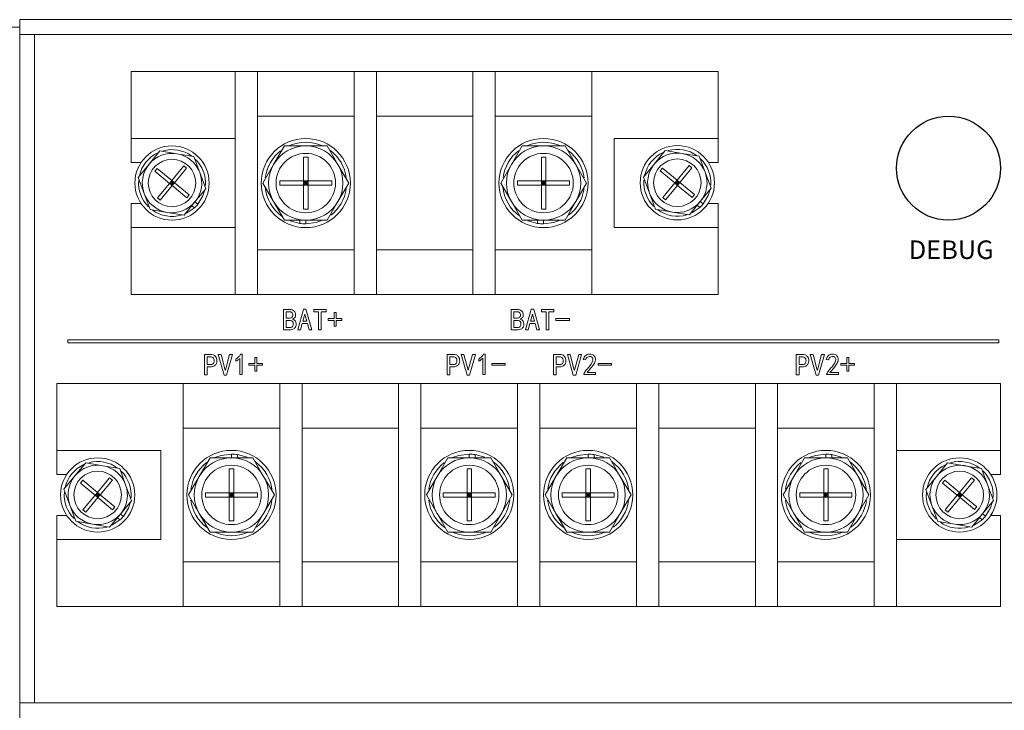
# Model space of a CAD drawing. Header units: millimetres. Extents: x -1555 to -959, y 252 to 1266.
# Tile 5 of 24: x -1480 to -1347, y 434 to 527. Entities that reach past the tile are written whole.
import ezdxf

# ---------------------------------------------------------------- set-up
doc = ezdxf.new("R2010")
doc.units = ezdxf.units.MM

msp = doc.modelspace()

# ---------------------------------------------------------------- linework, layer by layer
at = {"color": 0, "linetype": 'ByBlock', "lineweight": 5}
for p, q in [((-1481.62, 526.27), (-1479.62, 526.27)), ((-1479.62, 525.27), (-1479.62, 527.27)), ((-1479.62, 527.27), (-1039.62, 527.27)), ((-1479.62, 525.27), (-1479.62, 435.27)), ((-1479.62, 525.27), (-1477.62, 525.27)), ((-1477.62, 525.27), (-1477.62, 435.27)), ((-1041.62, 525.27), (-1477.62, 525.27)), ((-1464.62, 511.27), (-1464.62, 520.27)), ((-1464.62, 520.27), (-1447.62, 520.27)), ((-1447.62, 520.27), (-1450.62, 520.27)), ((-1450.62, 490.27), (-1450.62, 520.27)), ((-1447.62, 490.27), (-1447.62, 520.27)), ((-1447.62, 520.27), (-1434.62, 520.27)), ((-1431.62, 520.27), (-1434.62, 520.27)), ((-1434.62, 490.27), (-1434.62, 520.27)), ((-1431.62, 490.27), (-1431.62, 520.27)), ((-1431.62, 520.27), (-1418.62, 520.27)), ((-1418.62, 490.27), (-1418.62, 520.27)), ((-1415.62, 520.27), (-1418.62, 520.27)), ((-1415.62, 490.27), (-1415.62, 520.27)), ((-1415.62, 520.27), (-1402.62, 520.27)), ((-1385.62, 520.27), (-1402.62, 520.27)), ((-1402.62, 490.27), (-1402.62, 520.27)), ((-1385.62, 520.27), (-1385.62, 511.27)), ((-1434.62, 514.27), (-1447.62, 514.27)), ((-1418.62, 514.27), (-1431.62, 514.27)), ((-1402.62, 514.27), (-1415.62, 514.27)), ((-1450.62, 511.27), (-1464.62, 511.27)), ((-1464.62, 508.02), (-1464.62, 511.27)), ((-1450.62, 511.27), (-1450.62, 499.27)), ((-1445.45, 507.77), (-1444, 510.27)), ((-1444, 510.27), (-1441.12, 510.27)), ((-1441.12, 510.27), (-1438.23, 510.27)), ((-1438.23, 510.27), (-1436.79, 507.77)), ((-1413.45, 507.77), (-1412, 510.27)), ((-1412, 510.27), (-1409.12, 510.27)), ((-1409.12, 510.27), (-1406.23, 510.27)), ((-1406.23, 510.27), (-1404.79, 507.77)), ((-1385.62, 511.27), (-1399.62, 511.27)), ((-1399.62, 499.27), (-1399.62, 511.27)), ((-1385.62, 511.27), (-1385.62, 508.02)), ((-1462.21, 507.81), (-1460.74, 509.59)), ((-1460.74, 509.59), (-1458.46, 509.21)), ((-1458.46, 509.21), (-1456.18, 508.84)), ((-1456.18, 508.84), (-1455.37, 506.67)), ((-1394.21, 507.85), (-1392.74, 509.64)), ((-1392.74, 509.64), (-1390.46, 509.26)), ((-1390.46, 509.26), (-1388.19, 508.88)), ((-1388.19, 508.88), (-1387.37, 506.72)), ((-1463.29, 508.02), (-1464.62, 508.02)), ((-1463.67, 506.02), (-1462.21, 507.81)), ((-1459.15, 505.62), (-1457.53, 507.59)), ((-1457.53, 507.59), (-1457.15, 507.27)), ((-1446.89, 505.27), (-1445.45, 507.77)), ((-1441.42, 508.77), (-1440.82, 508.77)), ((-1441.42, 505.57), (-1441.42, 508.77)), ((-1440.82, 508.77), (-1440.82, 505.57)), ((-1436.79, 507.77), (-1435.34, 505.27)), ((-1414.89, 505.27), (-1413.45, 507.77)), ((-1409.42, 508.77), (-1408.82, 508.77)), ((-1409.42, 505.57), (-1409.42, 508.77)), ((-1408.82, 508.77), (-1408.82, 505.57)), ((-1404.79, 507.77), (-1403.34, 505.27)), ((-1395.68, 506.07), (-1394.21, 507.85)), ((-1391.15, 505.66), (-1389.53, 507.63)), ((-1389.53, 507.63), (-1389.15, 507.32)), ((-1385.62, 508.02), (-1386.91, 508.02)), ((-1461.44, 506.85), (-1461.12, 507.24)), ((-1459.47, 505.23), (-1461.44, 506.85)), ((-1461.12, 507.24), (-1459.15, 505.62)), ((-1457.15, 507.27), (-1458.77, 505.3)), ((-1455.37, 506.67), (-1454.56, 504.51)), ((-1393.44, 506.9), (-1393.12, 507.28)), ((-1391.47, 505.28), (-1393.44, 506.9)), ((-1393.12, 507.28), (-1391.15, 505.66)), ((-1389.15, 507.32), (-1390.77, 505.35)), ((-1387.37, 506.72), (-1386.56, 504.56)), ((-1462.86, 503.86), (-1463.67, 506.02)), ((-1461.09, 503.26), (-1459.47, 505.23)), ((-1459.08, 504.92), (-1460.7, 502.95)), ((-1459.15, 505.62), (-1459.47, 505.23)), ((-1459.12, 505.27), (-1459.47, 505.23)), ((-1459.47, 505.23), (-1459.08, 504.92)), ((-1459.12, 505.27), (-1459.31, 505.43)), ((-1459.12, 505.27), (-1459.28, 505.07)), ((-1458.77, 505.3), (-1459.15, 505.62)), ((-1459.12, 505.27), (-1459.15, 505.62)), ((-1458.96, 505.46), (-1459.12, 505.27)), ((-1459.12, 505.27), (-1458.77, 505.3)), ((-1458.92, 505.11), (-1459.12, 505.27)), ((-1459.08, 504.92), (-1459.12, 505.27)), ((-1459.08, 504.92), (-1458.77, 505.3)), ((-1457.11, 503.3), (-1459.08, 504.92)), ((-1458.77, 505.3), (-1456.8, 503.68)), ((-1445.45, 502.77), (-1446.89, 505.27)), ((-1444.62, 505.57), (-1441.42, 505.57)), ((-1444.62, 504.97), (-1444.62, 505.57)), ((-1441.42, 504.97), (-1444.62, 504.97)), ((-1441.42, 505.57), (-1441.42, 504.97)), ((-1440.82, 505.57), (-1441.42, 505.57)), ((-1441.12, 505.27), (-1441.42, 505.57)), ((-1441.12, 505.27), (-1441.42, 505.27)), ((-1441.42, 504.97), (-1441.12, 505.27)), ((-1441.42, 501.77), (-1441.42, 504.97)), ((-1441.42, 504.97), (-1440.82, 504.97)), ((-1441.12, 505.27), (-1440.82, 505.57)), ((-1441.12, 505.27), (-1441.12, 505.57)), ((-1441.12, 504.97), (-1441.12, 505.27)), ((-1441.12, 505.27), (-1440.82, 504.97)), ((-1440.82, 505.27), (-1441.12, 505.27)), ((-1440.82, 505.57), (-1437.62, 505.57)), ((-1440.82, 504.97), (-1440.82, 505.57)), ((-1440.82, 504.97), (-1440.82, 501.77)), ((-1437.62, 504.97), (-1440.82, 504.97)), ((-1437.62, 505.57), (-1437.62, 504.97)), ((-1435.34, 505.27), (-1436.79, 502.77)), ((-1413.45, 502.77), (-1414.89, 505.27)), ((-1412.62, 504.97), (-1412.62, 505.57)), ((-1412.62, 505.57), (-1409.42, 505.57)), ((-1409.42, 504.97), (-1412.62, 504.97)), ((-1409.42, 505.57), (-1409.42, 504.97)), ((-1408.82, 505.57), (-1409.42, 505.57)), ((-1409.12, 505.27), (-1409.42, 505.57)), ((-1409.42, 504.97), (-1409.12, 505.27)), ((-1409.12, 505.27), (-1409.42, 505.27)), ((-1409.42, 501.77), (-1409.42, 504.97)), ((-1409.42, 504.97), (-1408.82, 504.97)), ((-1409.12, 505.27), (-1408.82, 505.57)), ((-1409.12, 505.27), (-1409.12, 505.57)), ((-1409.12, 504.97), (-1409.12, 505.27)), ((-1409.12, 505.27), (-1408.82, 504.97)), ((-1408.82, 505.27), (-1409.12, 505.27)), ((-1408.82, 504.97), (-1408.82, 505.57)), ((-1408.82, 505.57), (-1405.62, 505.57)), ((-1408.82, 504.97), (-1408.82, 501.77)), ((-1405.62, 504.97), (-1408.82, 504.97)), ((-1405.62, 505.57), (-1405.62, 504.97)), ((-1403.34, 505.27), (-1404.79, 502.77)), ((-1394.86, 503.91), (-1395.68, 506.07)), ((-1393.09, 503.31), (-1391.47, 505.28)), ((-1391.08, 504.96), (-1392.7, 502.99)), ((-1391.15, 505.66), (-1391.47, 505.28)), ((-1391.12, 505.31), (-1391.47, 505.28)), ((-1391.47, 505.28), (-1391.08, 504.96)), ((-1391.12, 505.31), (-1391.31, 505.47)), ((-1391.12, 505.31), (-1391.28, 505.12)), ((-1390.77, 505.35), (-1391.15, 505.66)), ((-1391.12, 505.31), (-1391.15, 505.66)), ((-1390.96, 505.51), (-1391.12, 505.31)), ((-1391.12, 505.31), (-1390.77, 505.35)), ((-1391.08, 504.96), (-1391.12, 505.31)), ((-1390.93, 505.15), (-1391.12, 505.31)), ((-1391.08, 504.96), (-1390.77, 505.35)), ((-1389.11, 503.34), (-1391.08, 504.96)), ((-1390.77, 505.35), (-1388.8, 503.73)), ((-1462.05, 501.7), (-1462.86, 503.86)), ((-1456.8, 503.68), (-1457.11, 503.3)), ((-1454.56, 504.51), (-1456.03, 502.73)), ((-1394.05, 501.74), (-1394.86, 503.91)), ((-1388.8, 503.73), (-1389.11, 503.34)), ((-1386.56, 504.56), (-1388.03, 502.77)), ((-1464.62, 502.52), (-1463.29, 502.52)), ((-1464.62, 499.27), (-1464.62, 502.52)), ((-1460.7, 502.95), (-1461.09, 503.26)), ((-1456.03, 502.73), (-1457.49, 500.94)), ((-1456.09, 501.94), (-1456.44, 502.22)), ((-1456.03, 502.73), (-1455.64, 502.41)), ((-1444, 500.27), (-1445.45, 502.77)), ((-1436.79, 502.77), (-1438.23, 500.27)), ((-1412, 500.27), (-1413.45, 502.77)), ((-1404.79, 502.77), (-1406.23, 500.27)), ((-1392.7, 502.99), (-1393.09, 503.31)), ((-1388.03, 502.77), (-1389.5, 500.99)), ((-1388.09, 501.98), (-1388.44, 502.27)), ((-1388.03, 502.77), (-1387.64, 502.45)), ((-1386.97, 502.52), (-1385.62, 502.52)), ((-1385.62, 502.52), (-1385.62, 499.27)), ((-1459.77, 501.32), (-1462.05, 501.7)), ((-1457.49, 500.94), (-1459.77, 501.32)), ((-1457.18, 501.21), (-1456.09, 501.94)), ((-1440.82, 501.77), (-1441.42, 501.77)), ((-1408.82, 501.77), (-1409.42, 501.77)), ((-1391.77, 501.37), (-1394.05, 501.74)), ((-1389.5, 500.99), (-1391.77, 501.37)), ((-1389.18, 501.25), (-1388.09, 501.98)), ((-1441.12, 500.27), (-1444, 500.27)), ((-1443.22, 500.18), (-1441.92, 499.83)), ((-1441.92, 499.83), (-1441.92, 500.27)), ((-1438.23, 500.27), (-1441.12, 500.27)), ((-1441.12, 500.27), (-1441.12, 499.77)), ((-1409.12, 500.27), (-1412, 500.27)), ((-1411.22, 500.18), (-1409.92, 499.83)), ((-1409.92, 499.83), (-1409.92, 500.27)), ((-1406.23, 500.27), (-1409.12, 500.27)), ((-1409.12, 500.27), (-1409.12, 499.77)), ((-1464.62, 499.27), (-1450.62, 499.27)), ((-1464.62, 490.27), (-1464.62, 499.27)), ((-1399.62, 499.27), (-1385.62, 499.27)), ((-1385.62, 499.27), (-1385.62, 490.27)), ((-1447.62, 496.27), (-1434.62, 496.27)), ((-1431.62, 496.27), (-1418.62, 496.27)), ((-1415.62, 496.27), (-1402.62, 496.27)), ((-1464.62, 490.27), (-1447.62, 490.27)), ((-1447.62, 490.27), (-1450.62, 490.27)), ((-1434.62, 490.27), (-1447.62, 490.27)), ((-1431.62, 490.27), (-1434.62, 490.27)), ((-1418.62, 490.27), (-1431.62, 490.27)), ((-1415.62, 490.27), (-1418.62, 490.27)), ((-1402.62, 490.27), (-1415.62, 490.27)), ((-1385.62, 490.27), (-1402.62, 490.27)), ((-1444.12, 488.24), (-1443.29, 488.24)), ((-1444.12, 485.51), (-1444.12, 488.24)), ((-1443.27, 487.93), (-1443.75, 487.93)), ((-1443.75, 487.93), (-1443.75, 487.09)), ((-1442.2, 485.51), (-1441.41, 488.27)), ((-1441.26, 487.63), (-1441.52, 486.66)), ((-1441.41, 488.27), (-1441.09, 488.27)), ((-1441.23, 487.63), (-1441.26, 487.63)), ((-1440.98, 486.66), (-1441.23, 487.63)), ((-1441.09, 488.27), (-1440.29, 485.51)), ((-1440.03, 487.93), (-1440.03, 488.24)), ((-1440.03, 488.24), (-1438.39, 488.24)), ((-1439.4, 487.93), (-1440.03, 487.93)), ((-1439.4, 485.51), (-1439.4, 487.93)), ((-1438.39, 487.93), (-1439.03, 487.93)), ((-1439.03, 487.93), (-1439.03, 485.51)), ((-1438.39, 488.24), (-1438.39, 487.93)), ((-1437.31, 487.04), (-1437.31, 487.82)), ((-1437.31, 487.82), (-1437.04, 487.82)), ((-1437.04, 487.82), (-1437.04, 487.04)), ((-1413.48, 488.24), (-1412.65, 488.24)), ((-1413.48, 485.51), (-1413.48, 488.24)), ((-1412.64, 487.93), (-1413.12, 487.93)), ((-1413.12, 487.93), (-1413.12, 487.09)), ((-1411.57, 485.51), (-1410.77, 488.27)), ((-1410.63, 487.63), (-1410.88, 486.66)), ((-1410.77, 488.27), (-1410.45, 488.27)), ((-1410.6, 487.63), (-1410.63, 487.63)), ((-1410.34, 486.66), (-1410.6, 487.63)), ((-1410.45, 488.27), (-1409.65, 485.51)), ((-1409.4, 487.93), (-1409.4, 488.24)), ((-1409.4, 488.24), (-1407.76, 488.24)), ((-1408.76, 487.93), (-1409.4, 487.93)), ((-1408.76, 485.51), (-1408.76, 487.93)), ((-1408.39, 487.93), (-1408.39, 485.51)), ((-1407.76, 487.93), (-1408.39, 487.93)), ((-1407.76, 488.24), (-1407.76, 487.93)), ((-1443.75, 487.09), (-1443.29, 487.09)), ((-1443.34, 486.78), (-1443.75, 486.78)), ((-1443.75, 486.78), (-1443.75, 485.81)), ((-1441.6, 486.35), (-1441.82, 485.51)), ((-1440.9, 486.35), (-1441.6, 486.35)), ((-1441.52, 486.66), (-1440.98, 486.66)), ((-1440.67, 485.51), (-1440.9, 486.35)), ((-1438.09, 487.04), (-1437.31, 487.04)), ((-1438.09, 486.78), (-1438.09, 487.04)), ((-1437.31, 486.78), (-1438.09, 486.78)), ((-1437.31, 486), (-1437.31, 486.78)), ((-1437.04, 487.04), (-1436.25, 487.04)), ((-1436.25, 486.78), (-1437.04, 486.78)), ((-1437.04, 486.78), (-1437.04, 486)), ((-1436.25, 487.04), (-1436.25, 486.78)), ((-1413.12, 487.09), (-1412.65, 487.09)), ((-1413.12, 486.78), (-1413.12, 485.81)), ((-1412.7, 486.78), (-1413.12, 486.78)), ((-1410.96, 486.35), (-1411.19, 485.51)), ((-1410.26, 486.35), (-1410.96, 486.35)), ((-1410.88, 486.66), (-1410.34, 486.66)), ((-1410.04, 485.51), (-1410.26, 486.35)), ((-1407.45, 486.78), (-1407.45, 487.04)), ((-1407.45, 487.04), (-1405.63, 487.04)), ((-1405.63, 486.78), (-1407.45, 486.78)), ((-1405.63, 487.04), (-1405.63, 486.78)), ((-1443.32, 485.51), (-1444.12, 485.51)), ((-1443.75, 485.81), (-1443.39, 485.81)), ((-1441.82, 485.51), (-1442.2, 485.51)), ((-1440.29, 485.51), (-1440.67, 485.51)), ((-1439.03, 485.51), (-1439.4, 485.51)), ((-1437.04, 486), (-1437.31, 486)), ((-1412.69, 485.51), (-1413.48, 485.51)), ((-1413.12, 485.81), (-1412.75, 485.81)), ((-1411.19, 485.51), (-1411.57, 485.51)), ((-1409.65, 485.51), (-1410.04, 485.51)), ((-1408.39, 485.51), (-1408.76, 485.51)), ((-1347.86, 484.16), (-1473.12, 484.16)), ((-1473.12, 484.16), (-1473.12, 483.76)), ((-1473.12, 483.76), (-1347.86, 483.76)), ((-1347.86, 483.76), (-1347.86, 484.16)), ((-1454.76, 479.45), (-1454.76, 482.18)), ((-1454.76, 482.18), (-1453.93, 482.18)), ((-1454.03, 481.88), (-1454.4, 481.88)), ((-1454.4, 481.88), (-1454.4, 480.82)), ((-1452.1, 479.42), (-1452.9, 482.18)), ((-1452.9, 482.18), (-1452.51, 482.18)), ((-1452.51, 482.18), (-1451.96, 480.09)), ((-1451.92, 480.09), (-1451.37, 482.18)), ((-1450.98, 482.18), (-1451.78, 479.42)), ((-1451.37, 482.18), (-1450.98, 482.18)), ((-1450.52, 481.27), (-1450.52, 481.57)), ((-1449.99, 479.47), (-1449.99, 481.67)), ((-1449.87, 482.21), (-1449.67, 482.21)), ((-1449.67, 482.21), (-1449.67, 479.47)), ((-1448.76, 480.73), (-1448.76, 480.98)), ((-1448.76, 480.98), (-1447.98, 480.98)), ((-1447.98, 480.98), (-1447.98, 481.76)), ((-1447.98, 481.76), (-1447.71, 481.76)), ((-1447.71, 481.76), (-1447.71, 480.98)), ((-1447.71, 480.98), (-1446.93, 480.98)), ((-1446.93, 480.98), (-1446.93, 480.73)), ((-1422.09, 479.45), (-1422.09, 482.18)), ((-1422.09, 482.18), (-1421.26, 482.18)), ((-1421.35, 481.88), (-1421.72, 481.88)), ((-1421.72, 481.88), (-1421.72, 480.82)), ((-1420.22, 482.18), (-1419.84, 482.18)), ((-1419.42, 479.42), (-1420.22, 482.18)), ((-1419.84, 482.18), (-1419.28, 480.09)), ((-1419.25, 480.09), (-1418.69, 482.18)), ((-1418.3, 482.18), (-1419.1, 479.42)), ((-1418.69, 482.18), (-1418.3, 482.18)), ((-1417.84, 481.27), (-1417.84, 481.57)), ((-1417.31, 479.47), (-1417.31, 481.67)), ((-1417.19, 482.21), (-1417, 482.21)), ((-1417, 482.21), (-1417, 479.47)), ((-1416.09, 480.73), (-1416.09, 480.98)), ((-1416.09, 480.98), (-1414.27, 480.98)), ((-1414.27, 480.98), (-1414.27, 480.73)), ((-1407.79, 482.18), (-1406.96, 482.18)), ((-1407.79, 479.45), (-1407.79, 482.18)), ((-1407.05, 481.88), (-1407.42, 481.88)), ((-1407.42, 481.88), (-1407.42, 480.82)), ((-1405.12, 479.42), (-1405.92, 482.18)), ((-1405.92, 482.18), (-1405.54, 482.18)), ((-1405.54, 482.18), (-1404.98, 480.09)), ((-1404.95, 480.09), (-1404.39, 482.18)), ((-1404.01, 482.18), (-1404.8, 479.42)), ((-1404.39, 482.18), (-1404.01, 482.18)), ((-1403.48, 481.46), (-1403.78, 481.51)), ((-1401.79, 480.98), (-1399.97, 480.98)), ((-1401.79, 480.73), (-1401.79, 480.98)), ((-1399.97, 480.98), (-1399.97, 480.73)), ((-1375.11, 479.45), (-1375.11, 482.18)), ((-1375.11, 482.18), (-1374.28, 482.18)), ((-1374.38, 481.88), (-1374.74, 481.88)), ((-1374.74, 481.88), (-1374.74, 480.82)), ((-1373.24, 482.18), (-1372.86, 482.18)), ((-1372.45, 479.42), (-1373.24, 482.18)), ((-1372.86, 482.18), (-1372.3, 480.09)), ((-1372.27, 480.09), (-1371.71, 482.18)), ((-1371.33, 482.18), (-1372.13, 479.42)), ((-1371.71, 482.18), (-1371.33, 482.18)), ((-1370.8, 481.46), (-1371.11, 481.51)), ((-1369.11, 480.98), (-1368.33, 480.98)), ((-1369.11, 480.73), (-1369.11, 480.98)), ((-1368.33, 481.76), (-1368.06, 481.76)), ((-1368.33, 480.98), (-1368.33, 481.76)), ((-1368.06, 481.76), (-1368.06, 480.98)), ((-1368.06, 480.98), (-1367.28, 480.98)), ((-1367.28, 480.98), (-1367.28, 480.73)), ((-1454.4, 480.82), (-1454.03, 480.82)), ((-1453.93, 480.52), (-1454.4, 480.52)), ((-1454.4, 480.52), (-1454.4, 479.45)), ((-1451.96, 480.09), (-1451.92, 480.09)), ((-1447.98, 480.73), (-1448.76, 480.73)), ((-1447.98, 479.95), (-1447.98, 480.73)), ((-1447.71, 479.95), (-1447.98, 479.95)), ((-1446.93, 480.73), (-1447.71, 480.73)), ((-1447.71, 480.73), (-1447.71, 479.95)), ((-1421.72, 480.82), (-1421.35, 480.82)), ((-1421.26, 480.52), (-1421.72, 480.52)), ((-1421.72, 480.52), (-1421.72, 479.45)), ((-1419.28, 480.09), (-1419.25, 480.09)), ((-1414.27, 480.73), (-1416.09, 480.73)), ((-1407.42, 480.82), (-1407.05, 480.82)), ((-1407.42, 480.52), (-1407.42, 479.45)), ((-1406.96, 480.52), (-1407.42, 480.52)), ((-1404.98, 480.09), (-1404.95, 480.09)), ((-1403.26, 479.75), (-1402.11, 479.75)), ((-1402.11, 479.75), (-1402.11, 479.47)), ((-1399.97, 480.73), (-1401.79, 480.73)), ((-1374.74, 480.82), (-1374.38, 480.82)), ((-1374.28, 480.52), (-1374.74, 480.52)), ((-1374.74, 480.52), (-1374.74, 479.45)), ((-1372.3, 480.09), (-1372.27, 480.09)), ((-1370.58, 479.75), (-1369.43, 479.75)), ((-1369.43, 479.75), (-1369.43, 479.47)), ((-1368.33, 480.73), (-1369.11, 480.73)), ((-1368.33, 479.95), (-1368.33, 480.73)), ((-1368.06, 479.95), (-1368.33, 479.95)), ((-1367.28, 480.73), (-1368.06, 480.73)), ((-1368.06, 480.73), (-1368.06, 479.95)), ((-1454.4, 479.45), (-1454.76, 479.45)), ((-1451.78, 479.42), (-1452.1, 479.42)), ((-1449.67, 479.47), (-1449.99, 479.47)), ((-1421.72, 479.45), (-1422.09, 479.45)), ((-1419.1, 479.42), (-1419.42, 479.42)), ((-1417, 479.47), (-1417.31, 479.47)), ((-1407.42, 479.45), (-1407.79, 479.45)), ((-1404.8, 479.42), (-1405.12, 479.42)), ((-1403.72, 479.47), (-1403.72, 479.53)), ((-1402.11, 479.47), (-1403.72, 479.47)), ((-1374.74, 479.45), (-1375.11, 479.45)), ((-1372.13, 479.42), (-1372.45, 479.42)), ((-1371.04, 479.47), (-1371.04, 479.53)), ((-1369.43, 479.47), (-1371.04, 479.47)), ((-1474.62, 469.27), (-1474.62, 478.27)), ((-1474.62, 478.27), (-1457.62, 478.27)), ((-1457.62, 478.27), (-1444.62, 478.27)), ((-1457.62, 478.27), (-1457.62, 448.27)), ((-1444.62, 478.27), (-1441.62, 478.27)), ((-1444.62, 478.27), (-1444.62, 448.27)), ((-1441.62, 478.27), (-1441.62, 448.27)), ((-1441.62, 478.27), (-1428.62, 478.27)), ((-1428.62, 478.27), (-1428.62, 448.27)), ((-1428.62, 478.27), (-1425.62, 478.27)), ((-1425.62, 478.27), (-1425.62, 448.27)), ((-1425.62, 478.27), (-1412.62, 478.27)), ((-1412.62, 478.27), (-1412.62, 448.27)), ((-1412.62, 478.27), (-1409.62, 478.27)), ((-1409.62, 478.27), (-1409.62, 448.27)), ((-1409.62, 478.27), (-1396.62, 478.27)), ((-1396.62, 478.27), (-1393.62, 478.27)), ((-1396.62, 478.27), (-1396.62, 448.27)), ((-1393.62, 478.27), (-1393.62, 448.27)), ((-1393.62, 478.27), (-1380.62, 478.27)), ((-1380.62, 478.27), (-1380.62, 448.27)), ((-1380.62, 478.27), (-1377.62, 478.27)), ((-1377.62, 478.27), (-1377.62, 448.27)), ((-1377.62, 478.27), (-1364.62, 478.27)), ((-1364.62, 478.27), (-1364.62, 448.27)), ((-1364.62, 478.27), (-1361.62, 478.27)), ((-1347.62, 478.27), (-1364.62, 478.27)), ((-1361.62, 478.27), (-1361.62, 448.27)), ((-1347.62, 478.27), (-1347.62, 469.27)), ((-1444.62, 472.27), (-1457.62, 472.27)), ((-1428.62, 472.27), (-1441.62, 472.27)), ((-1412.62, 472.27), (-1425.62, 472.27)), ((-1396.62, 472.27), (-1409.62, 472.27)), ((-1380.62, 472.27), (-1393.62, 472.27)), ((-1364.62, 472.27), (-1377.62, 472.27)), ((-1460.62, 469.27), (-1474.62, 469.27)), ((-1474.62, 466.02), (-1474.62, 469.27)), ((-1460.62, 469.27), (-1460.62, 457.27)), ((-1347.62, 469.27), (-1361.62, 469.27)), ((-1361.62, 457.27), (-1361.62, 469.27)), ((-1347.62, 469.27), (-1347.62, 466.02)), ((-1455.45, 465.77), (-1454, 468.27)), ((-1454, 468.27), (-1451.12, 468.27)), ((-1451.12, 468.27), (-1451.12, 468.77)), ((-1451.12, 468.27), (-1448.23, 468.27)), ((-1450.32, 468.71), (-1450.32, 468.27)), ((-1449.02, 468.35), (-1450.32, 468.71)), ((-1448.23, 468.27), (-1446.79, 465.77)), ((-1423.45, 465.77), (-1422, 468.27)), ((-1422, 468.27), (-1419.12, 468.27)), ((-1419.12, 468.27), (-1419.12, 468.77)), ((-1419.12, 468.27), (-1416.23, 468.27)), ((-1418.32, 468.71), (-1418.32, 468.27)), ((-1417.02, 468.35), (-1418.32, 468.71)), ((-1416.23, 468.27), (-1414.79, 465.77)), ((-1407.45, 465.77), (-1406, 468.27)), ((-1406, 468.27), (-1403.12, 468.27)), ((-1403.12, 468.27), (-1403.12, 468.77)), ((-1403.12, 468.27), (-1400.23, 468.27)), ((-1402.32, 468.71), (-1402.32, 468.27)), ((-1401.02, 468.35), (-1402.32, 468.71)), ((-1400.23, 468.27), (-1398.79, 465.77)), ((-1375.45, 465.77), (-1374, 468.27)), ((-1374, 468.27), (-1371.12, 468.27)), ((-1371.12, 468.27), (-1371.12, 468.77)), ((-1371.12, 468.27), (-1368.23, 468.27)), ((-1370.32, 468.71), (-1370.32, 468.27)), ((-1369.02, 468.35), (-1370.32, 468.71)), ((-1368.23, 468.27), (-1366.79, 465.77)), ((-1472.18, 465.84), (-1470.7, 467.61)), ((-1470.7, 467.61), (-1468.43, 467.21)), ((-1468.43, 467.21), (-1466.15, 466.81)), ((-1466.15, 466.81), (-1465.36, 464.64)), ((-1451.42, 466.77), (-1450.82, 466.77)), ((-1451.42, 463.57), (-1451.42, 466.77)), ((-1450.82, 466.77), (-1450.82, 463.57)), ((-1419.42, 466.77), (-1418.82, 466.77)), ((-1419.42, 463.57), (-1419.42, 466.77)), ((-1418.82, 466.77), (-1418.82, 463.57)), ((-1403.42, 466.77), (-1402.82, 466.77)), ((-1403.42, 463.57), (-1403.42, 466.77)), ((-1402.82, 466.77), (-1402.82, 463.57)), ((-1371.42, 466.77), (-1370.82, 466.77)), ((-1371.42, 463.57), (-1371.42, 466.77)), ((-1370.82, 466.77), (-1370.82, 463.57)), ((-1356.21, 465.81), (-1354.74, 467.59)), ((-1354.74, 467.59), (-1352.46, 467.21)), ((-1352.46, 467.21), (-1350.18, 466.84)), ((-1350.18, 466.84), (-1349.37, 464.67)), ((-1473.29, 466.02), (-1474.62, 466.02)), ((-1473.67, 464.07), (-1472.18, 465.84)), ((-1471.42, 464.87), (-1471.1, 465.26)), ((-1471.1, 465.26), (-1469.15, 463.62)), ((-1469.15, 463.62), (-1467.51, 465.57)), ((-1467.13, 465.25), (-1468.77, 463.3)), ((-1467.51, 465.57), (-1467.13, 465.25)), ((-1456.89, 463.27), (-1455.45, 465.77)), ((-1446.79, 465.77), (-1445.34, 463.27)), ((-1424.89, 463.27), (-1423.45, 465.77)), ((-1414.79, 465.77), (-1413.34, 463.27)), ((-1408.89, 463.27), (-1407.45, 465.77)), ((-1398.79, 465.77), (-1397.34, 463.27)), ((-1376.89, 463.27), (-1375.45, 465.77)), ((-1366.79, 465.77), (-1365.34, 463.27)), ((-1357.67, 464.02), (-1356.21, 465.81)), ((-1355.44, 464.85), (-1355.12, 465.24)), ((-1355.12, 465.24), (-1353.15, 463.62)), ((-1353.15, 463.62), (-1351.53, 465.59)), ((-1351.15, 465.27), (-1352.77, 463.3)), ((-1351.53, 465.59), (-1351.15, 465.27)), ((-1347.62, 466.02), (-1348.94, 466.02)), ((-1472.88, 461.9), (-1473.67, 464.07)), ((-1469.47, 463.24), (-1471.42, 464.87)), ((-1465.36, 464.64), (-1464.57, 462.47)), ((-1356.86, 461.86), (-1357.67, 464.02)), ((-1353.47, 463.23), (-1355.44, 464.85)), ((-1349.37, 464.67), (-1348.56, 462.51)), ((-1471.11, 461.28), (-1469.47, 463.24)), ((-1469.09, 462.92), (-1470.72, 460.96)), ((-1469.15, 463.62), (-1469.47, 463.24)), ((-1469.12, 463.27), (-1469.47, 463.24)), ((-1469.47, 463.24), (-1469.09, 462.92)), ((-1469.12, 463.27), (-1469.31, 463.43)), ((-1469.12, 463.27), (-1469.28, 463.08)), ((-1468.77, 463.3), (-1469.15, 463.62)), ((-1469.12, 463.27), (-1469.15, 463.62)), ((-1468.96, 463.46), (-1469.12, 463.27)), ((-1469.12, 463.27), (-1468.77, 463.3)), ((-1469.09, 462.92), (-1469.12, 463.27)), ((-1468.93, 463.11), (-1469.12, 463.27)), ((-1469.09, 462.92), (-1468.77, 463.3)), ((-1467.13, 461.28), (-1469.09, 462.92)), ((-1468.77, 463.3), (-1466.81, 461.66)), ((-1464.57, 462.47), (-1466.05, 460.7)), ((-1455.45, 460.77), (-1456.89, 463.27)), ((-1454.62, 462.97), (-1454.62, 463.57)), ((-1454.62, 463.57), (-1451.42, 463.57)), ((-1451.42, 462.97), (-1454.62, 462.97)), ((-1451.42, 463.57), (-1451.42, 462.97)), ((-1450.82, 463.57), (-1451.42, 463.57)), ((-1451.12, 463.27), (-1451.42, 463.57)), ((-1451.42, 463.27), (-1451.12, 463.27)), ((-1451.12, 463.27), (-1451.42, 462.97)), ((-1451.42, 462.97), (-1450.82, 462.97)), ((-1451.42, 459.77), (-1451.42, 462.97)), ((-1450.82, 463.57), (-1451.12, 463.27)), ((-1451.12, 463.57), (-1451.12, 463.27)), ((-1451.12, 463.27), (-1450.82, 463.27)), ((-1451.12, 463.27), (-1451.12, 462.97)), ((-1451.12, 463.27), (-1450.82, 462.97)), ((-1450.82, 463.57), (-1447.62, 463.57)), ((-1450.82, 462.97), (-1450.82, 463.57)), ((-1447.62, 462.97), (-1450.82, 462.97)), ((-1450.82, 462.97), (-1450.82, 459.77)), ((-1447.62, 463.57), (-1447.62, 462.97)), ((-1445.34, 463.27), (-1446.79, 460.77)), ((-1423.45, 460.77), (-1424.89, 463.27)), ((-1422.62, 462.97), (-1422.62, 463.57)), ((-1422.62, 463.57), (-1419.42, 463.57)), ((-1419.42, 462.97), (-1422.62, 462.97)), ((-1419.42, 463.57), (-1419.42, 462.97)), ((-1418.82, 463.57), (-1419.42, 463.57)), ((-1419.12, 463.27), (-1419.42, 463.57)), ((-1419.42, 463.27), (-1419.12, 463.27)), ((-1419.12, 463.27), (-1419.42, 462.97)), ((-1419.42, 459.77), (-1419.42, 462.97)), ((-1419.42, 462.97), (-1418.82, 462.97)), ((-1418.82, 463.57), (-1419.12, 463.27)), ((-1419.12, 463.57), (-1419.12, 463.27)), ((-1419.12, 463.27), (-1419.12, 462.97)), ((-1419.12, 463.27), (-1418.82, 462.97)), ((-1419.12, 463.27), (-1418.82, 463.27)), ((-1418.82, 463.57), (-1415.62, 463.57)), ((-1418.82, 462.97), (-1418.82, 463.57)), ((-1418.82, 462.97), (-1418.82, 459.77)), ((-1415.62, 462.97), (-1418.82, 462.97)), ((-1415.62, 463.57), (-1415.62, 462.97)), ((-1413.34, 463.27), (-1414.79, 460.77)), ((-1407.45, 460.77), (-1408.89, 463.27)), ((-1406.62, 462.97), (-1406.62, 463.57)), ((-1406.62, 463.57), (-1403.42, 463.57)), ((-1403.42, 462.97), (-1406.62, 462.97)), ((-1403.42, 463.57), (-1403.42, 462.97)), ((-1402.82, 463.57), (-1403.42, 463.57)), ((-1403.12, 463.27), (-1403.42, 463.57)), ((-1403.42, 463.27), (-1403.12, 463.27)), ((-1403.12, 463.27), (-1403.42, 462.97)), ((-1403.42, 462.97), (-1402.82, 462.97)), ((-1403.42, 459.77), (-1403.42, 462.97)), ((-1403.12, 463.57), (-1403.12, 463.27)), ((-1402.82, 463.57), (-1403.12, 463.27)), ((-1403.12, 463.27), (-1402.82, 463.27)), ((-1403.12, 463.27), (-1403.12, 462.97)), ((-1403.12, 463.27), (-1402.82, 462.97)), ((-1402.82, 463.57), (-1399.62, 463.57)), ((-1402.82, 462.97), (-1402.82, 463.57)), ((-1399.62, 462.97), (-1402.82, 462.97)), ((-1402.82, 462.97), (-1402.82, 459.77)), ((-1399.62, 463.57), (-1399.62, 462.97)), ((-1397.34, 463.27), (-1398.79, 460.77)), ((-1375.45, 460.77), (-1376.89, 463.27)), ((-1374.62, 462.97), (-1374.62, 463.57)), ((-1374.62, 463.57), (-1371.42, 463.57)), ((-1371.42, 462.97), (-1374.62, 462.97)), ((-1370.82, 463.57), (-1371.42, 463.57)), ((-1371.42, 463.57), (-1371.42, 462.97)), ((-1371.12, 463.27), (-1371.42, 463.57)), ((-1371.12, 463.27), (-1371.42, 462.97)), ((-1371.42, 463.27), (-1371.12, 463.27)), ((-1371.42, 462.97), (-1370.82, 462.97)), ((-1371.42, 459.77), (-1371.42, 462.97)), ((-1370.82, 463.57), (-1371.12, 463.27)), ((-1371.12, 463.57), (-1371.12, 463.27)), ((-1371.12, 463.27), (-1370.82, 463.27)), ((-1371.12, 463.27), (-1371.12, 462.97)), ((-1371.12, 463.27), (-1370.82, 462.97)), ((-1370.82, 463.57), (-1367.62, 463.57)), ((-1370.82, 462.97), (-1370.82, 463.57)), ((-1370.82, 462.97), (-1370.82, 459.77)), ((-1367.62, 462.97), (-1370.82, 462.97)), ((-1367.62, 463.57), (-1367.62, 462.97)), ((-1365.34, 463.27), (-1366.79, 460.77)), ((-1355.09, 461.26), (-1353.47, 463.23)), ((-1353.08, 462.92), (-1354.7, 460.95)), ((-1353.15, 463.62), (-1353.47, 463.23)), ((-1353.12, 463.27), (-1353.47, 463.23)), ((-1353.47, 463.23), (-1353.08, 462.92)), ((-1353.12, 463.27), (-1353.31, 463.43)), ((-1353.12, 463.27), (-1353.28, 463.07)), ((-1352.77, 463.3), (-1353.15, 463.62)), ((-1353.12, 463.27), (-1353.15, 463.62)), ((-1352.96, 463.46), (-1353.12, 463.27)), ((-1353.12, 463.27), (-1352.77, 463.3)), ((-1353.08, 462.92), (-1353.12, 463.27)), ((-1352.92, 463.11), (-1353.12, 463.27)), ((-1353.08, 462.92), (-1352.77, 463.3)), ((-1351.11, 461.3), (-1353.08, 462.92)), ((-1352.77, 463.3), (-1350.8, 461.68)), ((-1348.56, 462.51), (-1350.03, 460.73)), ((-1472.08, 459.73), (-1472.88, 461.9)), ((-1470.72, 460.96), (-1471.11, 461.28)), ((-1466.81, 461.66), (-1467.13, 461.28)), ((-1356.05, 459.7), (-1356.86, 461.86)), ((-1354.7, 460.95), (-1355.09, 461.26)), ((-1350.8, 461.68), (-1351.11, 461.3)), ((-1474.62, 460.52), (-1473.29, 460.52)), ((-1474.62, 457.27), (-1474.62, 460.52)), ((-1466.05, 460.7), (-1467.53, 458.93)), ((-1467.21, 459.19), (-1466.12, 459.91)), ((-1466.12, 459.91), (-1466.47, 460.2)), ((-1466.05, 460.7), (-1465.67, 460.38)), ((-1454, 458.27), (-1455.45, 460.77)), ((-1446.79, 460.77), (-1448.23, 458.27)), ((-1422, 458.27), (-1423.45, 460.77)), ((-1414.79, 460.77), (-1416.23, 458.27)), ((-1406, 458.27), (-1407.45, 460.77)), ((-1398.79, 460.77), (-1400.23, 458.27)), ((-1374, 458.27), (-1375.45, 460.77)), ((-1366.79, 460.77), (-1368.23, 458.27)), ((-1350.03, 460.73), (-1351.49, 458.94)), ((-1351.18, 459.21), (-1350.09, 459.94)), ((-1350.09, 459.94), (-1350.44, 460.23)), ((-1350.03, 460.73), (-1349.64, 460.41)), ((-1348.94, 460.52), (-1347.62, 460.52)), ((-1347.62, 460.52), (-1347.62, 457.27)), ((-1469.81, 459.33), (-1472.08, 459.73)), ((-1467.53, 458.93), (-1469.81, 459.33)), ((-1450.82, 459.77), (-1451.42, 459.77)), ((-1418.82, 459.77), (-1419.42, 459.77)), ((-1402.82, 459.77), (-1403.42, 459.77)), ((-1370.82, 459.77), (-1371.42, 459.77)), ((-1353.77, 459.32), (-1356.05, 459.7)), ((-1351.49, 458.94), (-1353.77, 459.32)), ((-1474.62, 457.27), (-1460.62, 457.27)), ((-1474.62, 448.27), (-1474.62, 457.27)), ((-1451.12, 458.27), (-1454, 458.27)), ((-1448.23, 458.27), (-1451.12, 458.27)), ((-1419.12, 458.27), (-1422, 458.27)), ((-1416.23, 458.27), (-1419.12, 458.27)), ((-1403.12, 458.27), (-1406, 458.27)), ((-1400.23, 458.27), (-1403.12, 458.27)), ((-1371.12, 458.27), (-1374, 458.27)), ((-1368.23, 458.27), (-1371.12, 458.27)), ((-1361.62, 457.27), (-1347.62, 457.27)), ((-1347.62, 457.27), (-1347.62, 448.27)), ((-1457.62, 454.27), (-1444.62, 454.27)), ((-1441.62, 454.27), (-1428.62, 454.27)), ((-1425.62, 454.27), (-1412.62, 454.27)), ((-1409.62, 454.27), (-1396.62, 454.27)), ((-1393.62, 454.27), (-1380.62, 454.27)), ((-1377.62, 454.27), (-1364.62, 454.27)), ((-1474.62, 448.27), (-1457.62, 448.27)), ((-1444.62, 448.27), (-1457.62, 448.27)), ((-1444.62, 448.27), (-1441.62, 448.27)), ((-1428.62, 448.27), (-1441.62, 448.27)), ((-1428.62, 448.27), (-1425.62, 448.27)), ((-1412.62, 448.27), (-1425.62, 448.27)), ((-1412.62, 448.27), (-1409.62, 448.27)), ((-1396.62, 448.27), (-1409.62, 448.27)), ((-1396.62, 448.27), (-1393.62, 448.27)), ((-1380.62, 448.27), (-1393.62, 448.27)), ((-1380.62, 448.27), (-1377.62, 448.27)), ((-1364.62, 448.27), (-1377.62, 448.27)), ((-1364.62, 448.27), (-1361.62, 448.27)), ((-1347.62, 448.27), (-1364.62, 448.27)), ((-1479.62, 433.27), (-1479.62, 435.27)), ((-1479.62, 435.27), (-1477.62, 435.27)), ((-1477.62, 435.27), (-1041.62, 435.27))]:
    msp.add_line(p, q, dxfattribs=at)
at = {"color": 0, "linetype": 'ByBlock', "lineweight": 5, "flags": 128}
for points in [[(-1455.64, 502.41), (-1454.97, 503.53), (-1454.74, 504.24)], [(-1387.64, 502.45), (-1386.97, 503.58), (-1386.74, 504.28)], [(-1441.12, 499.77), (-1439.73, 499.95), (-1438.87, 500.25)], [(-1409.12, 499.77), (-1407.73, 499.95), (-1406.87, 500.25)], [(-1451.12, 468.77), (-1452.51, 468.59), (-1453.37, 468.29)], [(-1419.12, 468.77), (-1420.51, 468.59), (-1421.37, 468.29)], [(-1403.12, 468.77), (-1404.51, 468.59), (-1405.37, 468.29)], [(-1371.12, 468.77), (-1372.51, 468.59), (-1373.37, 468.29)], [(-1465.67, 460.38), (-1464.98, 461.49), (-1464.75, 462.2)], [(-1349.64, 460.41), (-1348.97, 461.53), (-1348.74, 462.24)]]:
    msp.add_lwpolyline(points, dxfattribs=at)
msp.add_circle((-1354.62, 507.27), 7)
at = {"color": 0, "linetype": 'ByBlock', "lineweight": 5}
for centre, radius in [((-1459.12, 505.27), 5), ((-1441.12, 505.27), 6), ((-1409.12, 505.27), 6), ((-1391.12, 505.31), 5), ((-1441.12, 505.27), 4), ((-1409.12, 505.27), 4), ((-1459.12, 505.27), 3.2), ((-1391.12, 505.31), 3.2), ((-1451.12, 463.27), 6), ((-1419.12, 463.27), 6), ((-1403.12, 463.27), 6), ((-1371.12, 463.27), 6), ((-1469.12, 463.27), 5), ((-1353.12, 463.27), 5), ((-1469.12, 463.27), 3.2), ((-1451.12, 463.27), 4), ((-1419.12, 463.27), 4), ((-1403.12, 463.27), 4), ((-1371.12, 463.27), 4), ((-1353.12, 463.27), 3.2)]:
    msp.add_circle(centre, radius, dxfattribs=at)
for centre, radius, start, end in [((-1441.12, 505.27), 5, 90, 150), ((-1441.12, 505.27), 5.5, 66.7867, 113.2921), ((-1441.12, 505.27), 5, 30, 90), ((-1409.12, 505.27), 5, 90, 150), ((-1409.12, 505.27), 5.5, 66.7867, 113.2921), ((-1409.12, 505.27), 5, 30, 90), ((-1459.12, 505.27), 4.5, 115.0876, 167.6729), ((-1459.12, 505.27), 4, 80.5778, 140.5778), ((-1459.12, 505.27), 4.5, 53.8833, 105.8284), ((-1459.12, 505.27), 4, 20.5778, 80.5778), ((-1441.12, 505.27), 5.5, 128.0707, 172.0408), ((-1441.12, 505.27), 5.5, 7.3618, 52.8634), ((-1409.12, 505.27), 5.5, 128.0707, 172.0408), ((-1409.12, 505.27), 5.5, 7.3618, 52.8634), ((-1391.12, 505.31), 4.5, 115.0876, 167.6729), ((-1391.12, 505.31), 4, 80.5778, 140.5778), ((-1391.12, 505.31), 4.5, 53.8833, 105.8284), ((-1391.12, 505.31), 4, 20.5778, 80.5778), ((-1459.12, 505.27), 4, 140.5778, 200.5778), ((-1459.12, 505.27), 4.5, 355.659, 45.8951), ((-1441.12, 505.27), 5, 150, 210), ((-1441.12, 505.27), 5, 330, 30), ((-1409.12, 505.27), 5, 150, 210), ((-1409.12, 505.27), 5, 330, 30), ((-1391.12, 505.31), 4, 140.5778, 200.5778), ((-1391.12, 505.31), 4.5, 355.659, 45.8951), ((-1459.12, 505.27), 4, 320.5778, 20.5778), ((-1391.12, 505.31), 4, 320.5778, 20.5778), ((-1459.12, 505.27), 4.5, 175.5259, 225.4833), ((-1391.12, 505.31), 4.5, 175.5259, 225.4833), ((-1459.12, 505.27), 4, 200.5778, 260.5778), ((-1441.12, 505.27), 5.5, 185.4088, 234.62), ((-1441.12, 505.27), 5.5, 307.7815, 351.9662), ((-1409.12, 505.27), 5.5, 185.4088, 233.7322), ((-1409.12, 505.27), 5.5, 307.7815, 351.9662), ((-1391.12, 505.31), 4, 200.5778, 260.5778), ((-1459.12, 505.27), 4, 260.5778, 320.5778), ((-1459.12, 505.27), 4.5, 312.2727, 320.5778), ((-1441.12, 505.27), 5, 210, 270), ((-1441.12, 505.27), 5, 270, 330), ((-1409.12, 505.27), 5, 210, 270), ((-1409.12, 505.27), 5, 270, 330), ((-1391.12, 505.31), 4, 260.5778, 320.5778), ((-1391.12, 505.31), 4.5, 312.2727, 320.5778), ((-1459.12, 505.27), 4.5, 234.0041, 286.4569), ((-1391.12, 505.31), 4.5, 234.0041, 286.4569), ((-1441.12, 505.27), 5.5, 261.6364, 270), ((-1409.12, 505.27), 5.5, 261.6364, 270), ((-1469.12, 463.27), 4.5, 53.3502, 105.2952), ((-1451.12, 463.27), 5, 90, 150), ((-1451.12, 463.27), 5.5, 81.6364, 90), ((-1451.12, 463.27), 5, 30, 90), ((-1451.12, 463.27), 5.5, 5.4088, 54.62), ((-1419.12, 463.27), 5, 90, 150), ((-1419.12, 463.27), 5.5, 81.6364, 90), ((-1419.12, 463.27), 5, 30, 90), ((-1419.12, 463.27), 5.5, 5.4088, 54.62), ((-1403.12, 463.27), 5, 90, 150), ((-1403.12, 463.27), 5.5, 81.6364, 90), ((-1403.12, 463.27), 5, 30, 90), ((-1403.12, 463.27), 5.5, 5.4088, 54.62), ((-1371.12, 463.27), 5, 90, 150), ((-1371.12, 463.27), 5.5, 81.6364, 90), ((-1371.12, 463.27), 5, 30, 90), ((-1371.12, 463.27), 5.5, 5.4088, 54.62), ((-1353.12, 463.27), 4.5, 53.8833, 105.8284), ((-1469.12, 463.27), 4.5, 114.5544, 167.1397), ((-1469.12, 463.27), 4, 80.0447, 140.0447), ((-1469.12, 463.27), 4, 20.0447, 80.0447), ((-1469.12, 463.27), 4.5, 355.1259, 45.3619), ((-1451.12, 463.27), 5.5, 127.7815, 171.9662), ((-1419.12, 463.27), 5.5, 127.7815, 171.9662), ((-1403.12, 463.27), 5.5, 127.7815, 171.9662), ((-1371.12, 463.27), 5.5, 127.7815, 171.9662), ((-1353.12, 463.27), 4.5, 115.0876, 167.6729), ((-1353.12, 463.27), 4, 80.5778, 140.5778), ((-1353.12, 463.27), 4, 20.5778, 80.5778), ((-1353.12, 463.27), 4.5, 355.659, 45.8951), ((-1469.12, 463.27), 4, 140.0447, 200.0447), ((-1451.12, 463.27), 5, 150, 210), ((-1451.12, 463.27), 5, 330, 30), ((-1419.12, 463.27), 5, 150, 210), ((-1419.12, 463.27), 5, 330, 30), ((-1403.12, 463.27), 5, 150, 210), ((-1403.12, 463.27), 5, 330, 30), ((-1371.12, 463.27), 5, 150, 210), ((-1371.12, 463.27), 5, 330, 30), ((-1353.12, 463.27), 4, 140.5778, 200.5778), ((-1469.12, 463.27), 4, 320.0447, 20.0447), ((-1353.12, 463.27), 4, 320.5778, 20.5778), ((-1469.12, 463.27), 4.5, 174.9928, 224.9502), ((-1451.12, 463.27), 5.5, 187.3618, 232.8634), ((-1451.12, 463.27), 5.5, 308.0707, 352.0408), ((-1419.12, 463.27), 5.5, 187.3618, 232.8634), ((-1419.12, 463.27), 5.5, 308.0707, 352.0408), ((-1403.12, 463.27), 5.5, 187.3618, 232.8634), ((-1403.12, 463.27), 5.5, 308.0707, 352.0408), ((-1371.12, 463.27), 5.5, 187.3618, 232.8634), ((-1371.12, 463.27), 5.5, 308.0707, 352.0408), ((-1353.12, 463.27), 4.5, 175.5259, 225.4833), ((-1469.12, 463.27), 4, 200.0447, 260.0447), ((-1353.12, 463.27), 4, 200.5778, 260.5778), ((-1469.12, 463.27), 4, 260.0447, 320.0447), ((-1469.12, 463.27), 4.5, 311.7395, 320.0447), ((-1451.12, 463.27), 5, 210, 270), ((-1451.12, 463.27), 5, 270, 330), ((-1419.12, 463.27), 5, 210, 270), ((-1419.12, 463.27), 5, 270, 330), ((-1403.12, 463.27), 5, 210, 270), ((-1403.12, 463.27), 5, 270, 330), ((-1371.12, 463.27), 5, 210, 270), ((-1371.12, 463.27), 5, 270, 330), ((-1353.12, 463.27), 4, 260.5778, 320.5778), ((-1353.12, 463.27), 4.5, 312.2727, 320.5778), ((-1469.12, 463.27), 4.5, 233.4709, 285.9238), ((-1353.12, 463.27), 4.5, 234.0041, 286.4569), ((-1451.12, 463.27), 5.5, 246.7867, 293.2921), ((-1419.12, 463.27), 5.5, 246.7867, 293.2921), ((-1403.12, 463.27), 5.5, 246.7867, 293.2921), ((-1371.12, 463.27), 5.5, 246.7867, 293.2921)]:
    msp.add_arc(centre, radius, start, end, dxfattribs=at)
for points, knots in [([(-1443.29, 488.24), (-1443.18, 488.23), (-1442.95, 488.22), (-1442.68, 488.05), (-1442.52, 487.8), (-1442.5, 487.62), (-1442.49, 487.53)], [0, 0, 0, 0, 0.280783, 0.559445, 0.779708, 1, 1, 1, 1]), ([(-1442.86, 487.53), (-1442.86, 487.6), (-1442.87, 487.72), (-1442.99, 487.86), (-1443.13, 487.92), (-1443.23, 487.93), (-1443.27, 487.93)], [0, 0, 0, 0, 0.280452, 0.558107, 0.778894, 1, 1, 1, 1]), ([(-1412.65, 488.24), (-1412.54, 488.23), (-1412.32, 488.22), (-1412.04, 488.05), (-1411.88, 487.8), (-1411.86, 487.62), (-1411.86, 487.53)], [0, 0, 0, 0, 0.280784, 0.559447, 0.77971, 1, 1, 1, 1]), ([(-1412.22, 487.53), (-1412.23, 487.6), (-1412.23, 487.72), (-1412.35, 487.86), (-1412.49, 487.92), (-1412.59, 487.93), (-1412.64, 487.93)], [0, 0, 0, 0, 0.280452, 0.558107, 0.778894, 1, 1, 1, 1]), ([(-1443.39, 485.81), (-1443.3, 485.81), (-1443.13, 485.82), (-1442.91, 485.92), (-1442.8, 486.12), (-1442.8, 486.25), (-1442.8, 486.32)], [0, 0, 0, 0, 0.281255, 0.56004, 0.779098, 1, 1, 1, 1]), ([(-1442.8, 486.32), (-1442.8, 486.37), (-1442.8, 486.47), (-1442.87, 486.61), (-1443.05, 486.75), (-1443.22, 486.77), (-1443.34, 486.78)], [0, 0, 0, 0, 0.18758, 0.374279, 0.561142, 1, 1, 1, 1]), ([(-1442.41, 486.32), (-1442.42, 486.19), (-1442.43, 485.92), (-1442.77, 485.55), (-1443.11, 485.52), (-1443.32, 485.51)], [0, 0, 0, 0, 0.281939, 0.559494, 1, 1, 1, 1]), ([(-1443.29, 487.09), (-1443.22, 487.09), (-1443.09, 487.11), (-1442.93, 487.22), (-1442.87, 487.38), (-1442.86, 487.48), (-1442.86, 487.53)], [0, 0, 0, 0, 0.280192, 0.559242, 0.779119, 1, 1, 1, 1]), ([(-1442.49, 487.53), (-1442.5, 487.46), (-1442.5, 487.31), (-1442.63, 487.07), (-1442.8, 486.98), (-1442.91, 486.93)], [0, 0, 0, 0, 0.281424, 0.560746, 1, 1, 1, 1]), ([(-1442.91, 486.93), (-1442.83, 486.9), (-1442.68, 486.85), (-1442.52, 486.69), (-1442.42, 486.51), (-1442.42, 486.38), (-1442.41, 486.32)], [0, 0, 0, 0, 0.2800009, 0.5599796, 0.7796928, 1, 1, 1, 1]), ([(-1412.75, 485.81), (-1412.67, 485.81), (-1412.5, 485.82), (-1412.27, 485.92), (-1412.17, 486.12), (-1412.16, 486.25), (-1412.16, 486.32)], [0, 0, 0, 0, 0.281253, 0.560036, 0.7791, 1, 1, 1, 1]), ([(-1412.16, 486.32), (-1412.16, 486.37), (-1412.17, 486.47), (-1412.23, 486.61), (-1412.41, 486.75), (-1412.58, 486.77), (-1412.7, 486.78)], [0, 0, 0, 0, 0.18758, 0.374279, 0.561142, 1, 1, 1, 1]), ([(-1411.78, 486.32), (-1411.78, 486.19), (-1411.79, 485.92), (-1412.13, 485.55), (-1412.48, 485.52), (-1412.69, 485.51)], [0, 0, 0, 0, 0.281939, 0.559494, 1, 1, 1, 1]), ([(-1412.65, 487.09), (-1412.59, 487.09), (-1412.46, 487.11), (-1412.3, 487.22), (-1412.23, 487.38), (-1412.23, 487.48), (-1412.22, 487.53)], [0, 0, 0, 0, 0.280192, 0.559242, 0.779119, 1, 1, 1, 1]), ([(-1411.86, 487.53), (-1411.86, 487.46), (-1411.86, 487.31), (-1411.99, 487.07), (-1412.17, 486.98), (-1412.27, 486.93)], [0, 0, 0, 0, 0.2814227, 0.5607448, 1, 1, 1, 1]), ([(-1412.27, 486.93), (-1412.2, 486.9), (-1412.05, 486.85), (-1411.88, 486.69), (-1411.79, 486.51), (-1411.78, 486.38), (-1411.78, 486.32)], [0, 0, 0, 0, 0.2800009, 0.5599796, 0.7796928, 1, 1, 1, 1]), ([(-1453.46, 481.35), (-1453.46, 481.44), (-1453.46, 481.6), (-1453.67, 481.86), (-1453.89, 481.87), (-1454.03, 481.88)], [0, 0, 0, 0, 0.282449, 0.559258, 1, 1, 1, 1]), ([(-1454.03, 480.82), (-1453.95, 480.83), (-1453.78, 480.83), (-1453.55, 480.94), (-1453.46, 481.15), (-1453.46, 481.28), (-1453.46, 481.35)], [0, 0, 0, 0, 0.281278, 0.559339, 0.778883, 1, 1, 1, 1]), ([(-1453.93, 482.18), (-1453.81, 482.17), (-1453.56, 482.15), (-1453.26, 481.94), (-1453.11, 481.65), (-1453.09, 481.45), (-1453.09, 481.35)], [0, 0, 0, 0, 0.280397, 0.559141, 0.779229, 1, 1, 1, 1]), ([(-1453.09, 481.35), (-1453.1, 481.22), (-1453.12, 480.97), (-1453.34, 480.68), (-1453.64, 480.54), (-1453.84, 480.53), (-1453.93, 480.52)], [0, 0, 0, 0, 0.280179, 0.558964, 0.779149, 1, 1, 1, 1]), ([(-1450.52, 481.57), (-1450.38, 481.68), (-1450.13, 481.86), (-1449.95, 482.1), (-1449.87, 482.21)], [0, 0, 0, 0, 0.559925, 1, 1, 1, 1]), ([(-1449.99, 481.67), (-1450.08, 481.59), (-1450.25, 481.44), (-1450.44, 481.32), (-1450.52, 481.27)], [0, 0, 0, 0, 0.559855, 1, 1, 1, 1]), ([(-1420.78, 481.35), (-1420.78, 481.44), (-1420.78, 481.6), (-1420.99, 481.86), (-1421.21, 481.87), (-1421.35, 481.88)], [0, 0, 0, 0, 0.282449, 0.559258, 1, 1, 1, 1]), ([(-1421.35, 480.82), (-1421.27, 480.83), (-1421.1, 480.83), (-1420.87, 480.94), (-1420.78, 481.15), (-1420.78, 481.28), (-1420.78, 481.35)], [0, 0, 0, 0, 0.281279, 0.559342, 0.77888, 1, 1, 1, 1]), ([(-1421.26, 482.18), (-1421.13, 482.17), (-1420.88, 482.15), (-1420.58, 481.94), (-1420.43, 481.65), (-1420.42, 481.45), (-1420.41, 481.35)], [0, 0, 0, 0, 0.280399, 0.559144, 0.779227, 1, 1, 1, 1]), ([(-1420.41, 481.35), (-1420.42, 481.22), (-1420.44, 480.97), (-1420.66, 480.68), (-1420.96, 480.54), (-1421.16, 480.53), (-1421.26, 480.52)], [0, 0, 0, 0, 0.280177, 0.558963, 0.779149, 1, 1, 1, 1]), ([(-1417.84, 481.57), (-1417.7, 481.68), (-1417.46, 481.86), (-1417.27, 482.1), (-1417.19, 482.21)], [0, 0, 0, 0, 0.559925, 1, 1, 1, 1]), ([(-1417.31, 481.67), (-1417.41, 481.59), (-1417.57, 481.44), (-1417.76, 481.32), (-1417.84, 481.27)], [0, 0, 0, 0, 0.559847, 1, 1, 1, 1]), ([(-1406.48, 481.35), (-1406.48, 481.44), (-1406.49, 481.6), (-1406.69, 481.86), (-1406.92, 481.87), (-1407.05, 481.88)], [0, 0, 0, 0, 0.282449, 0.559258, 1, 1, 1, 1]), ([(-1407.05, 480.82), (-1406.97, 480.83), (-1406.8, 480.83), (-1406.57, 480.94), (-1406.49, 481.15), (-1406.48, 481.28), (-1406.48, 481.35)], [0, 0, 0, 0, 0.281279, 0.559342, 0.77888, 1, 1, 1, 1]), ([(-1406.96, 482.18), (-1406.83, 482.17), (-1406.58, 482.15), (-1406.28, 481.94), (-1406.13, 481.65), (-1406.12, 481.45), (-1406.11, 481.35)], [0, 0, 0, 0, 0.280399, 0.559144, 0.779227, 1, 1, 1, 1]), ([(-1406.11, 481.35), (-1406.12, 481.22), (-1406.14, 480.97), (-1406.37, 480.68), (-1406.66, 480.54), (-1406.86, 480.53), (-1406.96, 480.52)], [0, 0, 0, 0, 0.280177, 0.558963, 0.779149, 1, 1, 1, 1]), ([(-1403.78, 481.51), (-1403.74, 481.61), (-1403.67, 481.81), (-1403.48, 482.05), (-1403.24, 482.19), (-1403.07, 482.22), (-1402.99, 482.23)], [0, 0, 0, 0, 0.280592, 0.56015, 0.780009, 1, 1, 1, 1]), ([(-1403.72, 479.53), (-1403.63, 479.7), (-1403.44, 480.06), (-1402.94, 480.56), (-1402.58, 481.04), (-1402.47, 481.46), (-1402.49, 481.64), (-1402.58, 481.8), (-1402.75, 481.92), (-1402.98, 481.94), (-1403.2, 481.84), (-1403.39, 481.68), (-1403.45, 481.54), (-1403.48, 481.46)], [0, 0, 0, 0, 0.154385, 0.313106, 0.561469, 0.608662, 0.655682, 0.702612, 0.749604, 0.811838, 0.874512, 0.937162, 1, 1, 1, 1]), ([(-1402.99, 482.23), (-1402.84, 482.23), (-1402.63, 482.23), (-1402.38, 482.08), (-1402.22, 481.89), (-1402.12, 481.62), (-1402.16, 481.19), (-1402.57, 480.55), (-1402.98, 480.07), (-1403.26, 479.75)], [0, 0, 0, 0, 0.124203, 0.186806, 0.24929, 0.342624, 0.436319, 0.623646, 1, 1, 1, 1]), ([(-1373.8, 481.35), (-1373.8, 481.44), (-1373.81, 481.6), (-1374.01, 481.86), (-1374.24, 481.87), (-1374.38, 481.88)], [0, 0, 0, 0, 0.282448, 0.559251, 1, 1, 1, 1]), ([(-1374.38, 480.82), (-1374.29, 480.83), (-1374.12, 480.83), (-1373.9, 480.94), (-1373.81, 481.15), (-1373.8, 481.28), (-1373.8, 481.35)], [0, 0, 0, 0, 0.281278, 0.559345, 0.778882, 1, 1, 1, 1]), ([(-1374.28, 482.18), (-1374.15, 482.17), (-1373.9, 482.15), (-1373.6, 481.94), (-1373.45, 481.65), (-1373.44, 481.45), (-1373.43, 481.35)], [0, 0, 0, 0, 0.280397, 0.559146, 0.779228, 1, 1, 1, 1]), ([(-1373.43, 481.35), (-1373.44, 481.22), (-1373.47, 480.97), (-1373.69, 480.68), (-1373.98, 480.54), (-1374.18, 480.53), (-1374.28, 480.52)], [0, 0, 0, 0, 0.2801764, 0.5589647, 0.7791496, 1, 1, 1, 1]), ([(-1371.11, 481.51), (-1371.07, 481.61), (-1370.99, 481.81), (-1370.8, 482.05), (-1370.56, 482.19), (-1370.39, 482.22), (-1370.31, 482.23)], [0, 0, 0, 0, 0.280596, 0.560154, 0.780015, 1, 1, 1, 1]), ([(-1371.04, 479.53), (-1370.95, 479.7), (-1370.76, 480.06), (-1370.26, 480.56), (-1369.9, 481.04), (-1369.79, 481.46), (-1369.81, 481.64), (-1369.9, 481.8), (-1370.07, 481.92), (-1370.3, 481.94), (-1370.52, 481.84), (-1370.71, 481.68), (-1370.77, 481.54), (-1370.8, 481.46)], [0, 0, 0, 0, 0.1543845, 0.3131057, 0.5614696, 0.6086613, 0.6556816, 0.7026114, 0.7496035, 0.811839, 0.8745133, 0.9371627, 1, 1, 1, 1]), ([(-1370.31, 482.23), (-1370.16, 482.23), (-1369.95, 482.23), (-1369.7, 482.08), (-1369.54, 481.89), (-1369.45, 481.62), (-1369.49, 481.19), (-1369.89, 480.55), (-1370.3, 480.07), (-1370.58, 479.75)], [0, 0, 0, 0, 0.124205, 0.186806, 0.249291, 0.342626, 0.43632, 0.623646, 1, 1, 1, 1])]:
    msp.add_open_spline(points, degree=3, knots=knots, dxfattribs=at)

# ---------------------------------------------------------------- texts
at = {"insert": (-1359.97, 497.54), "char_height": 2.5, "attachment_point": 1}
msp.add_mtext_dynamic_manual_height_columns('DEBUG', width=26.2735, gutter_width=17.5, heights=[0], dxfattribs=at)

doc.saveas('drawing.dxf')
